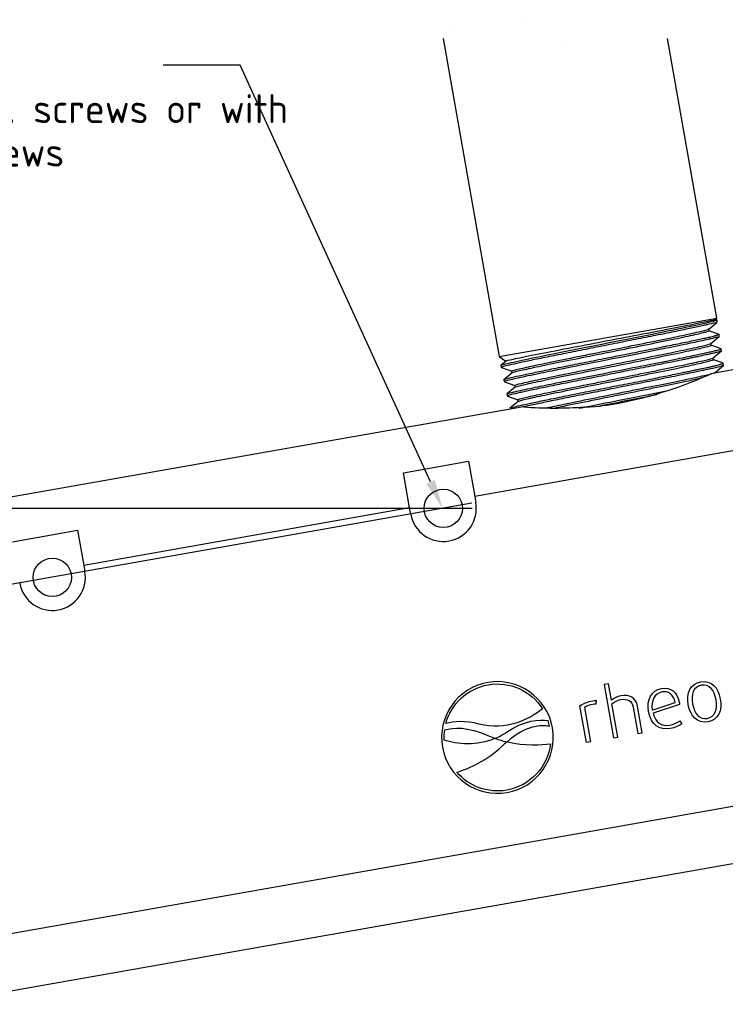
# Paper-space layout 'Blatt1' of a CAD drawing. Header units: millimetres. Extents: x 1 to 1549, y -85 to 184.
# Tile 3 of 9: x 121 to 207, y 65 to 184. Entities that reach past the tile are written whole.
import ezdxf
from ezdxf import colors
from ezdxf.entities.mleader import LeaderData, LeaderLine
from ezdxf.lldxf.tags import DXFTag
from ezdxf.math import Vec2, Vec3

# ---------------------------------------------------------------- set-up
doc = ezdxf.new("R2010")
doc.units = ezdxf.units.MM
for name, color, linetype in [('9157K45_STANDARD', 7, 'Continuous'), ('Default', 7, 'Continuous'), ('IFC-1N25-1N0-SRD', 7, 'Continuous')]:
    doc.layers.add(name, color=color, linetype=linetype)
doc.styles.add('SEACAD_Solid_Edge_ISO', font='seiso.ttf')
tags = doc.linetypes.add('CENTER2', pattern=[28.575, 19.05, -3.175, 3.175, -3.175]).pattern_tags.tags
tags[10:11] = [DXFTag(74, 4), DXFTag(75, 0), DXFTag(340, '0'), DXFTag(46, 0.0), DXFTag(50, 0.0), DXFTag(44, 0.0), DXFTag(45, 0.0)]
tags[8:9] = [DXFTag(74, 4), DXFTag(75, 0), DXFTag(340, '0'), DXFTag(46, 0.0), DXFTag(50, 0.0), DXFTag(44, 0.0), DXFTag(45, 0.0)]
tags[6:7] = [DXFTag(74, 4), DXFTag(75, 0), DXFTag(340, '0'), DXFTag(46, 0.0), DXFTag(50, 0.0), DXFTag(44, 0.0), DXFTag(45, 0.0)]
tags[4:5] = [DXFTag(74, 4), DXFTag(75, 0), DXFTag(340, '0'), DXFTag(46, 0.0), DXFTag(50, 0.0), DXFTag(44, 0.0), DXFTag(45, 0.0)]
doc.dimstyles.new('Rheonics_Publish', dxfattribs={"dimtxt": 3.5, "dimasz": 3.5, "dimexe": 1.75, "dimexo": 0, "dimgap": 0.875, "dimtad": 1, "dimdec": 1, "dimtxsty": 'SEACAD_Solid_Edge_ISO', "dimblk1": '_SE_FILLED', "dimblk2": '_SE_FILLED', "dimsah": 1, "dimcen": 1.75, "dimazin": 0, "dimtfac": 0.5, "dimtdec": 3, "dimtmove": 0, "dimatfit": 3, "dimfxl": 1, "dimarcsym": 0})

# ---------------------------------------------------------------- blocks, each defined once
blk = doc.blocks.new('SE7')
at = {"layer": '9157K45_STANDARD', "color": 7, "linetype": 'Continuous'}
for p, q in [((172.54, 181.85), (179.32, 143.39)), ((205.64, 148.03), (199.67, 181.85)), ((179.32, 143.39), (205.64, 148.03)), ((205.51, 147.84), (205.64, 148.03)), ((205.66, 147.82), (205.53, 147.87)), ((205.7, 147.57), (205.67, 147.82)), ((204.68, 146.71), (205.63, 147.5)), ((204.69, 146.67), (204.76, 146.78)), ((204.73, 146.5), (204.69, 146.68)), ((205.91, 146.07), (204.71, 146.51)), ((204.93, 144.96), (205.95, 145.82)), ((205.95, 145.82), (205.92, 146.07)), ((204.98, 144.75), (204.94, 144.97)), ((206.17, 144.33), (204.96, 144.76)), ((205.19, 143.21), (206.21, 144.07)), ((206.21, 144.07), (206.17, 144.32)), ((179.32, 143.39), (180.14, 142.82)), ((205.23, 143), (205.19, 143.22)), ((206.42, 142.57), (205.22, 143.01)), ((180.16, 142.84), (179.54, 142.32)), ((179.55, 142.31), (179.6, 142.07)), ((179.6, 142.07), (180.85, 141.61)), ((205.44, 141.46), (206.46, 142.32)), ((206.46, 142.32), (206.42, 142.57)), ((180.89, 141.41), (179.91, 140.59)), ((179.91, 140.58), (179.96, 140.34)), ((180.84, 141.62), (180.88, 141.41)), ((205.46, 141.39), (205.45, 141.47)), ((179.96, 140.34), (181.21, 139.88)), ((181.25, 139.68), (180.27, 138.86)), ((181.2, 139.89), (181.24, 139.68)), ((180.27, 138.85), (180.32, 138.61)), ((180.32, 138.6), (181.58, 138.15)), ((181.56, 138.16), (181.6, 137.95)), ((181.61, 137.95), (180.63, 137.13)), ((180.63, 137.12), (180.65, 137.02))]:
    blk.add_line(p, q, dxfattribs=at)
blk.add_arc((221.17, 44.48), 103.52, 99.1584, 99.2365, dxfattribs=at)
for points, knots in [([(205.53, 147.87), (205.49, 147.83), (204.64, 147.64), (201.43, 146.99), (198.93, 146.51), (193.37, 145.45), (190.35, 144.87), (187.73, 144.37)], [0.2758304, 0.2758304, 0.2758304, 0.2758304, 0.5, 0.5, 0.75, 0.75, 1, 1, 1, 1]), ([(204.69, 147.53), (205.16, 147.64), (205.47, 147.72), (205.64, 147.79), (205.67, 147.81), (205.67, 147.82)], [0, 0, 0, 0, 0.25, 0.25, 0.3439592, 0.3439592, 0.3439592, 0.3439592]), ([(179.55, 142.33), (179.6, 142.37), (179.93, 142.46), (181.18, 142.75), (182.14, 142.96), (184.56, 143.46), (186.01, 143.75), (189.18, 144.39), (190.89, 144.73), (194.32, 145.41), (196.03, 145.74), (199.2, 146.38), (200.65, 146.67), (203.07, 147.17), (204.03, 147.38), (204.69, 147.53)], [0.1354092, 0.1354092, 0.1354092, 0.1354092, 0.25, 0.25, 0.375, 0.375, 0.5, 0.5, 0.625, 0.625, 0.75, 0.75, 0.875, 0.875, 1, 1, 1, 1]), ([(204.72, 147.29), (204.62, 147.26), (204.45, 147.23), (204.16, 147.16), (203.87, 147.1), (203.41, 147), (202.78, 146.86), (201.63, 146.62), (199.97, 146.28), (198.07, 145.9), (196.46, 145.58), (195.21, 145.33), (193.94, 145.08), (192.23, 144.74), (190.09, 144.32), (187.62, 143.82), (185.72, 143.44), (184.35, 143.16), (183.39, 142.97), (182.53, 142.79), (181.51, 142.57), (180.1, 142.25), (179.59, 142.11), (179.6, 142.07), (179.6, 142.07)], [0, 0, 0, 0, 0.0184086, 0.0311708, 0.0467703, 0.0624293, 0.0938993, 0.1251177, 0.1876374, 0.2500525, 0.2813322, 0.3127906, 0.3439877, 0.3751765, 0.4378453, 0.5002418, 0.5627813, 0.5939899, 0.6254562, 0.6567179, 0.6878772, 0.7505589, 0.8749108, 0.8752451, 0.8752451, 0.8752451, 0.8752451]), ([(180.84, 141.62), (180.84, 141.65), (181.04, 141.71), (181.83, 141.91), (182.42, 142.05), (183.93, 142.38), (184.85, 142.57), (186.92, 142.99), (188.08, 143.23), (190.51, 143.72), (191.78, 143.97), (194.33, 144.48), (195.59, 144.74), (197.98, 145.22), (199.11, 145.45), (201.11, 145.86), (201.99, 146.05), (203.4, 146.36), (203.93, 146.48), (204.39, 146.6), (204.49, 146.63), (204.56, 146.65)], [0.95538974, 0.95538974, 0.95538974, 0.95538974, 0.96014706, 0.96014706, 0.96490933, 0.96490933, 0.9696716, 0.9696716, 0.97443387, 0.97443387, 0.97919614, 0.97919614, 0.98395841, 0.98395841, 0.98872068, 0.98872068, 0.99348295, 0.99348295, 0.99824522, 0.99824522, 1, 1, 1, 1]), ([(180.89, 141.41), (180.92, 141.45), (181.12, 141.51), (181.86, 141.7), (182.45, 141.83), (183.96, 142.16), (184.88, 142.35), (186.96, 142.78), (188.12, 143.01), (190.55, 143.5), (191.82, 143.76), (194.36, 144.26), (195.63, 144.52), (198.02, 145), (199.15, 145.23), (201.15, 145.64), (202.03, 145.83), (203.44, 146.14), (203.97, 146.26), (204.59, 146.43), (204.73, 146.48), (204.73, 146.5)], [0.94382173, 0.94382173, 0.94382173, 0.94382173, 0.94805437, 0.94805437, 0.95281478, 0.95281478, 0.9575752, 0.9575752, 0.96233561, 0.96233561, 0.96709602, 0.96709602, 0.97185643, 0.97185643, 0.97661684, 0.97661684, 0.98137726, 0.98137726, 0.98613767, 0.98613767, 0.99016677, 0.99016677, 0.99016677, 0.99016677]), ([(204.56, 146.65), (204.6, 146.67), (204.68, 146.71), (204.73, 146.75), (204.75, 146.76)], [0, 0, 0, 0, 0.04330014, 0.08468813, 0.08468813, 0.08468813, 0.08468813]), ([(205.7, 147.56), (205.68, 147.55), (205.64, 147.53), (205.43, 147.46), (205.14, 147.39), (204.72, 147.29)], [0.8221416, 0.8221416, 0.8221416, 0.8221416, 0.875, 0.875, 1, 1, 1, 1]), ([(179.91, 140.59), (179.94, 140.62), (180.17, 140.7), (180.96, 140.89), (181.82, 141.08), (182.83, 141.3), (183.69, 141.48), (184.64, 141.67), (186.01, 141.95), (187.9, 142.33), (190.36, 142.82), (192.5, 143.24), (194.2, 143.58), (195.47, 143.83), (196.71, 144.08), (198.32, 144.4), (200.21, 144.78), (201.86, 145.12), (203, 145.36), (203.64, 145.49), (204.09, 145.59), (204.39, 145.66), (204.67, 145.72), (204.84, 145.76), (204.94, 145.78)], [0.1349842, 0.1349842, 0.1349842, 0.1349842, 0.2103633, 0.2497618, 0.3124054, 0.3435788, 0.3747658, 0.4062131, 0.4374741, 0.4998708, 0.5623548, 0.6249466, 0.6561759, 0.6873264, 0.7186988, 0.7500573, 0.8123683, 0.8749509, 0.9061122, 0.9375228, 0.9532264, 0.9688485, 0.9813739, 1, 1, 1, 1]), ([(204.98, 145.54), (204.86, 145.51), (204.49, 145.42), (203.51, 145.21), (201.6, 144.81), (198.31, 144.15), (193.48, 143.18), (188.92, 142.28), (185.42, 141.58), (182.83, 141.05), (181.05, 140.66), (180.18, 140.44), (179.97, 140.37), (179.96, 140.35), (179.96, 140.34)], [0, 0, 0, 0, 0.0219506, 0.0685386, 0.1396857, 0.2352761, 0.3551534, 0.4991215, 0.5625787, 0.6460213, 0.7493588, 0.8076938, 0.8619266, 0.8750613, 0.8750613, 0.8750613, 0.8750613]), ([(204.94, 145.78), (205.05, 145.81), (205.25, 145.86), (205.45, 145.91), (205.56, 145.94), (205.74, 145.99), (205.88, 146.03), (205.93, 146.06), (205.92, 146.07), (205.91, 146.08)], [0, 0, 0, 0, 0.0223382, 0.0393392, 0.0510014, 0.0573236, 0.1000632, 0.1214343, 0.1380334, 0.1380334, 0.1380334, 0.1380334]), ([(205.95, 145.81), (205.94, 145.81), (205.91, 145.78), (205.71, 145.72), (205.22, 145.6), (204.98, 145.54)], [0.8880295, 0.8880295, 0.8880295, 0.8880295, 0.8929184, 0.9464478, 1, 1, 1, 1]), ([(187.73, 144.37), (186.21, 144.08), (184.82, 143.81), (182.53, 143.35), (181.62, 143.17), (180.46, 142.92), (180.17, 142.85), (180.14, 142.82)], [0, 0, 0, 0, 0.125, 0.125, 0.25, 0.25, 0.3639885, 0.3639885, 0.3639885, 0.3639885]), ([(181.2, 139.89), (181.2, 139.91), (181.29, 139.95), (181.76, 140.08), (182.23, 140.19), (183.52, 140.48), (184.35, 140.66), (186.26, 141.06), (187.35, 141.28), (189.68, 141.75), (190.93, 142), (193.45, 142.51), (194.73, 142.76), (197.19, 143.26), (198.36, 143.49), (200.5, 143.93), (201.46, 144.13), (203.06, 144.47), (203.71, 144.62), (204.61, 144.84), (204.87, 144.91), (204.93, 144.96), (204.93, 144.96), (204.93, 144.96)], [0.86160112, 0.86160112, 0.86160112, 0.86160112, 0.86490164, 0.86490164, 0.86966391, 0.86966391, 0.87442618, 0.87442618, 0.87918845, 0.87918845, 0.88395072, 0.88395072, 0.888713, 0.888713, 0.89347527, 0.89347527, 0.89823754, 0.89823754, 0.90299981, 0.90299981, 0.90776208, 0.90776208, 0.90783622, 0.90783622, 0.90783622, 0.90783622]), ([(181.25, 139.68), (181.27, 139.7), (181.36, 139.74), (181.79, 139.86), (182.27, 139.98), (183.56, 140.26), (184.38, 140.44), (186.3, 140.84), (187.39, 141.06), (189.72, 141.53), (190.97, 141.78), (193.49, 142.29), (194.77, 142.54), (197.22, 143.04), (198.4, 143.28), (200.54, 143.71), (201.5, 143.91), (203.1, 144.26), (203.74, 144.4), (204.65, 144.62), (204.91, 144.7), (204.97, 144.74), (204.98, 144.75), (204.98, 144.75)], [0.85013303, 0.85013303, 0.85013303, 0.85013303, 0.85284613, 0.85284613, 0.85760654, 0.85760654, 0.86236695, 0.86236695, 0.86712737, 0.86712737, 0.87188778, 0.87188778, 0.87664819, 0.87664819, 0.8814086, 0.8814086, 0.88616901, 0.88616901, 0.89092943, 0.89092943, 0.89568984, 0.89568984, 0.89641909, 0.89641909, 0.89641909, 0.89641909]), ([(205.2, 144.04), (205.29, 144.06), (205.47, 144.1), (205.76, 144.17), (206.12, 144.27), (206.2, 144.32), (206.16, 144.33)], [0, 0, 0, 0, 0.0179652, 0.0358184, 0.0713965, 0.1379289, 0.1379289, 0.1379289, 0.1379289]), ([(206.2, 144.06), (206.19, 144.05), (206.15, 144.03), (205.98, 143.98), (205.68, 143.89), (205.38, 143.82), (205.24, 143.79)], [0.8863224, 0.8863224, 0.8863224, 0.8863224, 0.906171, 0.9376189, 0.9712268, 1, 1, 1, 1]), ([(180.27, 138.86), (180.28, 138.87), (180.32, 138.89), (180.48, 138.95), (180.78, 139.03), (181.53, 139.21), (183.11, 139.55), (185.67, 140.08), (188.96, 140.74), (193.06, 141.56), (197.47, 142.43), (200.74, 143.09), (202.9, 143.53), (204.17, 143.8), (204.84, 143.95), (205.11, 144.02), (205.2, 144.04)], [0.1364503, 0.1364503, 0.1364503, 0.1364503, 0.1558562, 0.1862153, 0.217827, 0.2506916, 0.3522731, 0.4356115, 0.5006303, 0.6269625, 0.7351061, 0.8249587, 0.8964349, 0.949464, 0.983997, 1, 1, 1, 1]), ([(205.24, 143.79), (205.1, 143.76), (204.83, 143.7), (204.25, 143.57), (203.61, 143.43), (202.96, 143.29), (202.45, 143.19), (201.91, 143.07), (201.17, 142.92), (199.98, 142.68), (198.15, 142.31), (196.22, 141.93), (194.54, 141.6), (193.27, 141.34), (192, 141.09), (190.32, 140.76), (188.27, 140.35), (186.02, 139.9), (184.37, 139.56), (183.23, 139.32), (182.47, 139.16), (181.82, 139.02), (181.09, 138.85), (180.48, 138.7), (180.31, 138.63), (180.32, 138.61), (180.32, 138.61)], [0, 0, 0, 0, 0.0242085, 0.0501988, 0.0876134, 0.1062984, 0.1250512, 0.1430274, 0.1609758, 0.196593, 0.2501698, 0.31255, 0.3437831, 0.3752193, 0.4063978, 0.4375486, 0.5001643, 0.5624823, 0.6249847, 0.6561529, 0.687582, 0.7188314, 0.7499588, 0.8125787, 0.8748385, 0.8753223, 0.8753223, 0.8753223, 0.8753223]), ([(181.56, 138.16), (181.56, 138.17), (181.59, 138.19), (181.8, 138.26), (182.15, 138.36), (183.22, 138.61), (183.94, 138.76), (185.67, 139.13), (186.68, 139.34), (188.9, 139.79), (190.11, 140.03), (192.59, 140.53), (193.87, 140.79), (196.36, 141.29), (197.57, 141.53), (199.82, 141.99), (200.86, 142.2), (202.64, 142.58), (203.38, 142.74), (204.51, 143), (204.89, 143.1), (205.13, 143.18), (205.17, 143.2), (205.19, 143.21)], [0.76782142, 0.76782142, 0.76782142, 0.76782142, 0.76965623, 0.76965623, 0.7744185, 0.7744185, 0.77918077, 0.77918077, 0.78394304, 0.78394304, 0.78870531, 0.78870531, 0.79346758, 0.79346758, 0.79822985, 0.79822985, 0.80299212, 0.80299212, 0.80775439, 0.80775439, 0.81251666, 0.81251666, 0.81413586, 0.81413586, 0.81413586, 0.81413586]), ([(181.61, 137.95), (181.62, 137.96), (181.65, 137.98), (181.83, 138.05), (182.19, 138.14), (183.26, 138.39), (183.98, 138.55), (185.71, 138.91), (186.72, 139.12), (188.94, 139.57), (190.15, 139.82), (192.63, 140.31), (193.91, 140.57), (196.4, 141.07), (197.61, 141.31), (199.86, 141.77), (200.9, 141.98), (202.67, 142.36), (203.42, 142.52), (204.55, 142.78), (204.93, 142.88), (205.19, 142.97), (205.23, 142.99), (205.23, 143)], [0.75645922, 0.75645922, 0.75645922, 0.75645922, 0.75763789, 0.75763789, 0.7623983, 0.7623983, 0.76715871, 0.76715871, 0.77191912, 0.77191912, 0.77667954, 0.77667954, 0.78143995, 0.78143995, 0.78620036, 0.78620036, 0.79096077, 0.79096077, 0.79572119, 0.79572119, 0.8004816, 0.8004816, 0.80267443, 0.80267443, 0.80267443, 0.80267443]), ([(180.64, 137.14), (180.66, 137.16), (180.84, 137.22), (181.4, 137.36), (182.12, 137.53), (182.77, 137.67), (183.53, 137.83), (184.67, 138.07), (186.31, 138.4), (188.56, 138.86), (190.59, 139.26), (192.26, 139.6), (193.53, 139.85), (194.8, 140.1), (196.48, 140.43), (198.35, 140.8), (200.16, 141.17), (201.34, 141.41), (202.12, 141.57), (202.66, 141.68), (203.17, 141.79), (203.79, 141.92), (204.41, 142.05), (205.02, 142.18), (205.31, 142.25), (205.46, 142.29)], [0.1376608, 0.1376608, 0.1376608, 0.1376608, 0.1873789, 0.2499811, 0.2811119, 0.3124316, 0.343814, 0.3749566, 0.4375247, 0.4997993, 0.5624264, 0.5935596, 0.6247884, 0.6562287, 0.6874139, 0.7498904, 0.7998327, 0.8372606, 0.856129, 0.8749731, 0.8928035, 0.9105925, 0.9462646, 0.9730275, 1, 1, 1, 1]), ([(205.49, 142.04), (205.38, 142.01), (205.11, 141.95), (204.62, 141.84), (204.03, 141.72), (203.3, 141.56), (202.36, 141.37), (200.8, 141.04), (199.03, 140.69), (197.16, 140.32), (195.28, 139.94), (193.09, 139.51), (190.69, 139.03), (188.9, 138.67), (187.48, 138.39), (186.39, 138.17), (185.37, 137.96), (184.12, 137.7), (183.04, 137.47), (182.39, 137.33), (182.19, 137.29)], [0, 0, 0, 0, 0.0207461, 0.049857, 0.0749725, 0.100092, 0.1374696, 0.1749931, 0.2498727, 0.2856353, 0.3214884, 0.3927383, 0.4463405, 0.4998499, 0.5312518, 0.5624053, 0.5936023, 0.6250513, 0.6873464, 0.7187041, 0.7187041, 0.7187041, 0.7187041]), ([(205.46, 142.29), (205.55, 142.31), (205.74, 142.35), (205.99, 142.42), (206.22, 142.48), (206.39, 142.53), (206.43, 142.56), (206.42, 142.57), (206.41, 142.58)], [0, 0, 0, 0, 0.0186438, 0.0394622, 0.0624545, 0.0938598, 0.1250146, 0.1361619, 0.1361619, 0.1361619, 0.1361619]), ([(206.45, 142.31), (206.45, 142.31), (206.39, 142.28), (206.15, 142.2), (205.71, 142.09), (205.49, 142.04)], [0.8864313, 0.8864313, 0.8864313, 0.8864313, 0.9040685, 0.9522898, 1, 1, 1, 1]), ([(184.92, 137.16), (185.57, 137.3), (186.32, 137.46), (188.18, 137.84), (189.33, 138.07), (191.75, 138.56), (193.01, 138.81), (195.51, 139.32), (196.75, 139.57), (199.09, 140.04), (200.19, 140.26), (202.13, 140.66), (202.97, 140.84), (204.3, 141.14), (204.8, 141.26), (205.3, 141.39), (205.41, 141.43), (205.44, 141.46)], [0.68496195, 0.68496195, 0.68496195, 0.68496195, 0.68869762, 0.68869762, 0.69345989, 0.69345989, 0.69822216, 0.69822216, 0.70298443, 0.70298443, 0.70774671, 0.70774671, 0.71250898, 0.71250898, 0.71727125, 0.71727125, 0.72034789, 0.72034789, 0.72034789, 0.72034789]), ([(185.97, 137.16), (186.35, 137.24), (186.75, 137.32), (188.21, 137.62), (189.37, 137.86), (191.78, 138.34), (193.05, 138.6), (195.55, 139.1), (196.79, 139.35), (199.13, 139.82), (200.23, 140.04), (202.17, 140.45), (203.01, 140.63), (203.73, 140.79), (203.79, 140.8), (203.84, 140.81)], [0.67479111, 0.67479111, 0.67479111, 0.67479111, 0.67671088, 0.67671088, 0.6814713, 0.6814713, 0.68623171, 0.68623171, 0.69099212, 0.69099212, 0.69575253, 0.69575253, 0.70051294, 0.70051294, 0.70092788, 0.70092788, 0.70092788, 0.70092788]), ([(189.43, 137.23), (190.84, 137.51), (192.33, 137.81), (195.52, 138.44), (197.2, 138.77), (199.04, 139.14), (199.31, 139.2), (199.58, 139.25)], [0.5138527, 0.5138527, 0.5138527, 0.5138527, 0.625, 0.625, 0.75, 0.75, 0.7723945, 0.7723945, 0.7723945, 0.7723945]), ([(198.39, 138.76), (197.81, 138.64), (196.66, 138.41), (195.18, 138.12), (194.03, 137.89), (192.84, 137.66), (191.94, 137.48), (191.34, 137.36)], [0.2614522, 0.2614522, 0.2614522, 0.2614522, 0.3075856, 0.3506947, 0.3721249, 0.3934969, 0.4390322, 0.4390322, 0.4390322, 0.4390322])]:
    blk.add_open_spline(points, degree=3, knots=knots, dxfattribs=at)
at = {"layer": 'IFC-1N25-1N0-SRD', "color": 7, "linetype": 'Continuous'}
for p, q in [((220.79, 144.09), (204.92, 141.3)), ((197.44, 138.57), (198.17, 138.8)), ((182.29, 137.31), (101.04, 122.98)), ((189.68, 137.28), (189.66, 137.29)), ((189.68, 137.28), (191.55, 137.4)), ((222.46, 134.61), (176.37, 126.48)), ((167.75, 129.34), (175.62, 130.73)), ((175.62, 130.73), (176.37, 126.48)), ((168.49, 125.09), (167.75, 129.34)), ((176.37, 126.48), (176.51, 125.72)), ((168.49, 125.09), (129.1, 118.14)), ((168.63, 124.34), (168.49, 125.09)), ((120.48, 121), (128.35, 122.39)), ((128.35, 122.39), (129.1, 118.14)), ((129.1, 118.14), (129.24, 117.39)), ((192.55, 103.83), (192.03, 103.74)), ((192.03, 103.74), (193.17, 97.29)), ((192.9, 101.84), (192.55, 103.83)), ((191.06, 101.82), (191.02, 101.36)), ((193.68, 97.38), (192.97, 101.41)), ((197.84, 100.65), (200.6, 101.56)), ((201.15, 101.33), (197.94, 100.27)), ((189.88, 96.71), (189.09, 101.16)), ((189.66, 100.96), (190.39, 96.8)), ((195.54, 101.01), (196.1, 97.8)), ((196.62, 97.9), (196.05, 101.13)), ((201.17, 99.35), (201.42, 98.98)), ((196.1, 97.8), (196.62, 97.9)), ((178.78, 97.25), (178.95, 97.27)), ((180.24, 96.78), (180.33, 96.8)), ((190.39, 96.8), (189.88, 96.71)), ((193.17, 97.29), (193.68, 97.38)), ((229.81, 92.92), (110.06, 71.8)), ((231, 86.19), (111.25, 65.07))]:
    blk.add_line(p, q, dxfattribs=at)
for centre in [(172.57, 125.03), (125.3, 116.69)]:
    blk.add_circle(centre, 2.32, dxfattribs=at)
for centre, radius, start, end in [((184.54, 186.12), 49.24, 286.0628, 294.4492), ((184.39, 188.86), 51.95, 277.9311, 284.5474), ((186.11, 186.73), 49.57, 265.5838, 274.1081), ((172.57, 125.03), 4, 190, 10), ((125.3, 116.69), 4, 190, 10), ((179.22, 97.36), 6.35, 11.9181, 18.5392), ((179.13, 97.34), 6.48, 172.0335, 182.8953), ((175.52, 105.01), 8.47, 293.9103, 303.797), ((182.96, 109.09), 12.55, 246.505, 250.5546), ((183.35, 109.93), 13.48, 250.4767, 256.807), ((188.87, 86.75), 13.23, 130.6906, 133.6312)]:
    blk.add_arc(centre, radius, start, end, dxfattribs=at)
for points in [[(188.92, 137.13), (189.17, 137.18), (189.42, 137.23), (189.68, 137.28)], [(177.94, 103.98), (174.28, 103.33), (171.82, 99.83), (172.47, 96.16)], [(172.88, 99.02), (173.52, 101.36), (175.45, 103.25), (177.99, 103.7)], [(185.77, 98.5), (185.12, 102.17), (181.61, 104.63), (177.94, 103.98)], [(177.99, 103.7), (180.64, 104.17), (183.2, 102.95), (184.57, 100.81)], [(202.2, 101.3), (201.96, 102.69), (202.43, 103.85), (203.7, 104.07)], [(203.78, 103.65), (202.81, 103.48), (202.51, 102.54), (202.71, 101.39)], [(203.7, 104.07), (204.98, 104.3), (205.82, 103.37), (206.07, 101.99)], [(205.55, 101.89), (205.35, 103.04), (204.75, 103.82), (203.78, 103.65)], [(196.05, 101.13), (195.87, 102.13), (195.1, 102.55), (194.03, 102.36)], [(197.39, 100.46), (197.14, 101.9), (197.72, 103.02), (198.95, 103.24)], [(199.02, 102.83), (198.1, 102.66), (197.67, 101.81), (197.84, 100.65)], [(198.95, 103.24), (200.04, 103.43), (200.89, 102.85), (201.1, 101.61)], [(200.6, 101.56), (200.41, 102.58), (199.81, 102.96), (199.02, 102.83)], [(189.09, 101.16), (189.45, 101.43), (190.07, 101.67), (190.65, 101.77)], [(190.67, 101.33), (190.3, 101.26), (189.88, 101.12), (189.66, 100.96)], [(190.65, 101.77), (190.91, 101.82), (191.12, 101.84), (191.06, 101.82)], [(191.02, 101.36), (190.92, 101.36), (190.79, 101.35), (190.67, 101.33)], [(194.03, 102.36), (193.61, 102.28), (193.19, 102.08), (192.9, 101.84)], [(192.97, 101.41), (193.24, 101.64), (193.65, 101.84), (194.03, 101.91)], [(194.03, 101.91), (194.83, 102.05), (195.4, 101.78), (195.54, 101.01)], [(201.1, 101.61), (201.12, 101.53), (201.14, 101.44), (201.15, 101.33)], [(204.56, 99.21), (203.29, 98.98), (202.44, 99.92), (202.2, 101.3)], [(202.71, 101.39), (202.92, 100.24), (203.52, 99.47), (204.49, 99.64)], [(204.49, 99.64), (205.45, 99.81), (205.75, 100.75), (205.55, 101.89)], [(206.07, 101.99), (206.31, 100.6), (205.83, 99.43), (204.56, 99.21)], [(184.57, 100.81), (182.93, 99.43), (180.19, 98.16), (176.93, 98.96)], [(200.01, 98.4), (198.67, 98.17), (197.68, 98.86), (197.39, 100.46)], [(197.94, 100.27), (198.21, 99.13), (198.96, 98.66), (199.95, 98.83)], [(176.93, 98.96), (175.17, 99.39), (173.84, 99.29), (172.88, 99.02)], [(180.23, 97.98), (182.45, 99.46), (184.2, 99.55), (185.24, 99.38)], [(185.44, 98.67), (184.39, 98.88), (182.58, 98.78), (180.28, 96.81)], [(199.95, 98.83), (200.42, 98.92), (200.91, 99.13), (201.17, 99.35)], [(201.42, 98.98), (201.13, 98.75), (200.6, 98.51), (200.01, 98.4)], [(172.71, 98.24), (173.82, 98.59), (175.52, 98.64), (177.96, 97.58)], [(180.29, 90.68), (183.95, 91.33), (186.41, 94.84), (185.77, 98.5)], [(178.85, 97.23), (176.59, 96.26), (174.32, 96.46), (172.66, 97.02)], [(185.54, 96.56), (185.2, 93.81), (183.11, 91.47), (180.24, 90.96)], [(180.33, 96.8), (182.47, 96.31), (184.38, 96.41), (185.54, 96.56)], [(172.47, 96.16), (173.11, 92.49), (176.62, 90.04), (180.29, 90.68)], [(174.22, 93.12), (175.8, 93.62), (177.89, 94.56), (179.74, 96.32)], [(180.24, 90.96), (177.91, 90.55), (175.66, 91.45), (174.22, 93.12)]]:
    blk.add_open_spline(points, degree=3, dxfattribs=at)
blk = doc.blocks.new('SE9')
at = {"layer": 'Default', "color": 7, "linetype": 'Continuous', "const_width": 0.00025}
blk.add_lwpolyline([(172.54, 181.85, -0.333333), (186.11, 181.85, 0.333333), (199.67, 181.85, 0.333333)], format="xyb", dxfattribs=at)
blk = doc.blocks.new('SEANNOT_GROUP17')
at = {"layer": 'Default', "color": 7, "linetype": 'CENTER2'}
blk.add_line((176.01, 125.64), (121.85, 116.09), dxfattribs=at)
blk = doc.blocks.new('SEANNOT_GROUP18')
at = {"layer": 'Default', "color": 7, "linetype": 'CENTER2'}
blk.add_line((176.07, 125.03), (88.64, 125.03), dxfattribs=at)
blk = doc.blocks.new('DMBLK23')
at = {"layer": 'Default', "linetype": 'Continuous'}
for points in [[(71.3, 121.54), (70.66, 125.03), (70.13, 121.52)], [(71.08, 110.7), (72.2, 107.33), (72.23, 110.88)]]:
    blk.add_hatch(color=7, dxfattribs=at).paths.add_polyline_path(points)
at = {"layer": 'Default', "color": 7, "linetype": 'Continuous'}
for p, q in [((88.64, 125.03), (68.91, 125.03)), ((121.85, 116.09), (70.48, 107.03))]:
    blk.add_line(p, q, dxfattribs=at)
blk.add_arc((172.57, 125.03), 101.91, 180, 190, dxfattribs=at)
blk = doc.blocks.new('_SE_FILLED')
at = {"color": 0}
blk.add_line((0, 0), (-1, 0), dxfattribs=at)
blk.add_solid([(0, 0), (-1, -0.1665), (-1, 0.1665), (0, 0)], dxfattribs=at)

psp = doc.layouts.new('Blatt1')

# ---------------------------------------------------------------- block references
at = {"layer": 'Default'}
for name in ['SE9', 'SE7', 'SEANNOT_GROUP18', 'SEANNOT_GROUP17']:
    psp.add_blockref(name, (0, 0), dxfattribs=at)

# ---------------------------------------------------------------- dimensions: what is measured, and where the dimension line sits
at = {"layer": 'Default', "color": 7, "linetype": 'Continuous'}
dim = psp.add_angular_dim_2l(base=(71.043, 116.148), line1=((172.567, 125.03), (88.638, 125.03)), line2=((172.567, 125.03), (121.85, 116.087)), text='\\A1;{}', dimstyle='Rheonics_Publish', override={"dimlfac": 1.25, "dimpost": '\\X', "dimtolj": 1}, dxfattribs=at)
dim.commit()
dim.dimension.update_dxf_attribs({"geometry": 'DMBLK23', "text_midpoint": (71.043, 116.148), "dimtype": 162})

# ---------------------------------------------------------------- leaders
ml = psp.add_multileader_mtext('Standard', dxfattribs=at)
ml.set_content('{\\pxsm0.9;\\fSolid Edge ISO|b0||i0||c0|p34;\\W1.;Mount with two\\P   -10-32x 2 3/4 in. screws or with\\P   - M5x65 mm screws\\P}', color=256)
ml.set_leader_properties()
ml.build(insert=Vec2(0, 0))
ml.multileader.update_dxf_attribs({"dogleg_length": 9.305, "arrow_head_size": 3.5})
ctx = ml.context
ctx.base_point, ctx.char_height, ctx.arrow_head_size, ctx.landing_gap_size = Vec3(77.478, 178.597), 3.5, 3.5, 1.225
notes = []
notes.append((ctx, [(0, (1, 1, 0), (148.029, 178.597), (-1, 0), 9.305, [(0, [(172.489, 125.036)], 0, [])])]))
ctx.mtext.insert = Vec3(78.703, 180.357)
for ctx, leaders in notes:
    for number, flags, end, landing, length, lines in leaders:
        leader = LeaderData()
        leader.index, (leader.has_last_leader_line, leader.has_dogleg_vector, leader.attachment_direction) = number, flags
        leader.last_leader_point, leader.dogleg_vector, leader.dogleg_length = Vec3(end), Vec3(landing), length
        for number, points, colour, breaks in lines:
            line = LeaderLine()
            line.index, line.vertices, line.color, line.breaks = number, Vec3.list(points), colors.encode_raw_color(colour), breaks
            leader.lines.append(line)
        ctx.leaders.append(leader)

doc.saveas('drawing.dxf')
